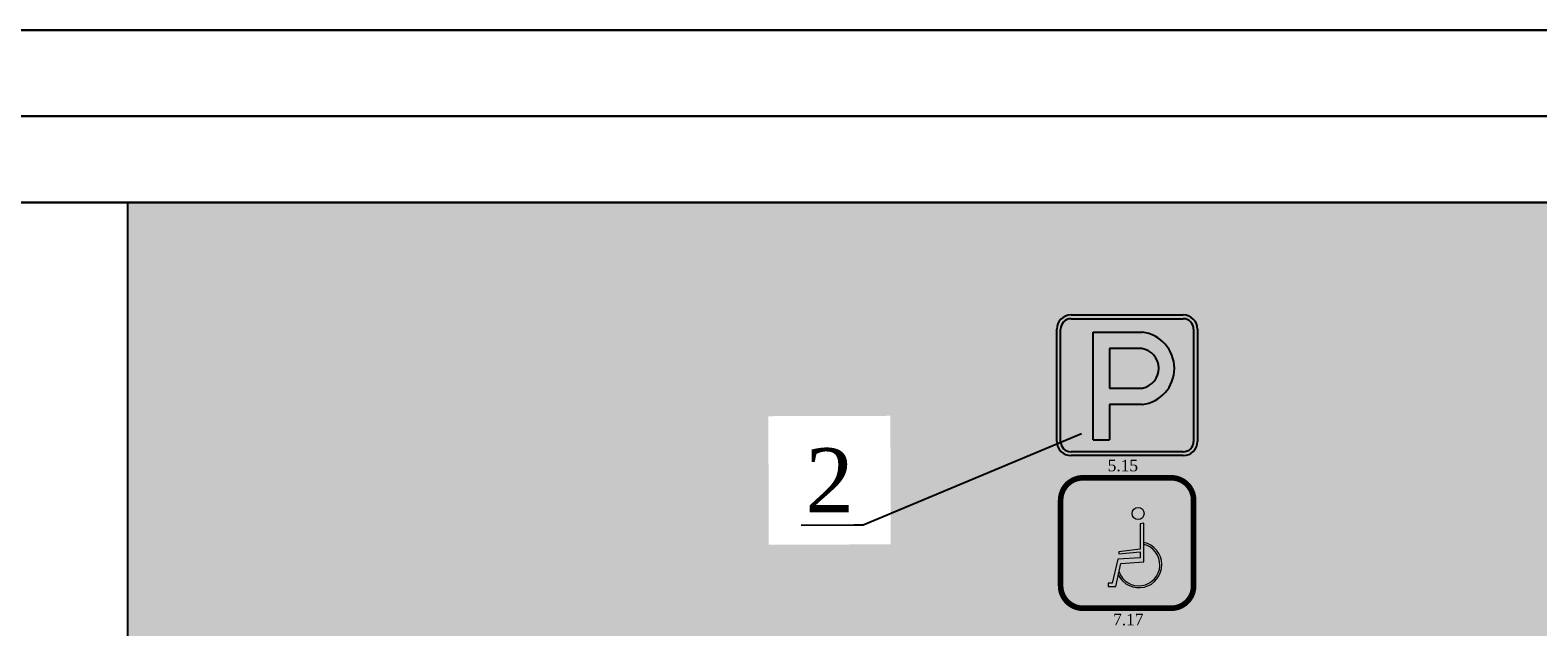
# Model space of a CAD drawing. Extents: x 0 to 667088, y 0 to 6446.
# Tile 35 of 83: x 1842 to 1877, y 440 to 454. Entities that reach past the tile are written whole.
import ezdxf
from ezdxf import colors
from ezdxf.entities.mleader import LeaderData, LeaderLine
from ezdxf.math import Vec2, Vec3

# ---------------------------------------------------------------- set-up
doc = ezdxf.new("R2010")
doc.units = 0
doc.header["$MEASUREMENT"] = 0
doc.layers.add('.', color=7, linetype='Continuous', lineweight=15)
doc.layers.add('cdr', color=7, linetype='Continuous')
doc.layers.add('znak', color=7, linetype='Continuous')
doc.styles.get("Standard").update_dxf_attribs({"font": 'times.ttf'})

# ---------------------------------------------------------------- blocks, each defined once
blk = doc.blocks.new('A$Cd85241fc')
h = blk.add_hatch(color=5)
h.paths.add_polyline_path([(-8.411261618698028, 25.42004536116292, 0.4142135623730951), (-12.51787971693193, 29.52666345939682), (-56.66402427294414, 29.52666345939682, 0.4142135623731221), (-60.77064237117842, 25.42004536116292), (-60.77064237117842, -18.72609919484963, 0.4142135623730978), (-56.66402427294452, -22.83271729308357), (-12.51787971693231, -22.83271729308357, 0.4142135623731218), (-8.41126161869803, -18.72609919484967)])
h.paths.add_polyline_path([(-28.61693619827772, -4.228968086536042), (-41.50043308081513, -4.228968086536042), (-41.50043308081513, -18.08949686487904), (-47.96329927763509, -18.08949686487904), (-47.96329927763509, 24.22821412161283), (-32.03650952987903, 24.22821412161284, -1.0001007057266)], flags=16)
h.paths.add_polyline_path([(-28.59920214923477, 2.233898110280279), (-41.50043308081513, 2.233898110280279), (-41.50043308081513, 17.76534792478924), (-31.2007385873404, 17.76534792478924, -0.9855635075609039)], flags=0)
at = {"layer": 'znak', "color": 5}
for p, q in [((-56.66402427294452, 31.03058176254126), (-12.51787971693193, 31.03058176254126)), ((-62.27456067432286, -18.72609919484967), (-62.27456067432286, 25.42004536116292)), ((-60.77064237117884, -18.72609919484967), (-60.77064237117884, 25.42004536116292)), ((-56.66402427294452, 29.52666345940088), (-12.51787971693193, 29.52666345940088)), ((-47.96329927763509, -18.08949686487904), (-47.96329927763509, 24.22821412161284)), ((-47.96329927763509, 24.22821412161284), (-28.61407054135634, 24.22821412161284)), ((-8.411261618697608, 25.42004536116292), (-8.411261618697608, -18.72609919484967)), ((-6.907343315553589, 25.42004536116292), (-6.907343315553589, -18.72609919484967)), ((-41.50043308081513, 17.77107923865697), (-41.50043308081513, 2.233898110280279)), ((-28.82506398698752, 17.76534792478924), (-41.50043308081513, 17.76534792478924)), ((-41.50043308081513, 2.233898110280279), (-28.59920214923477, 2.233898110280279)), ((-28.6169361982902, -4.228968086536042), (-41.50043308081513, -4.228968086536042)), ((-41.50043308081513, -4.228968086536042), (-41.50043308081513, -18.08949686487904)), ((-12.51787971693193, -22.83271729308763), (-56.66402427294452, -22.83271729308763)), ((-47.96329927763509, -18.08949686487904), (-41.50043308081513, -18.08949686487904)), ((-12.51787971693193, -24.33663559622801), (-56.66402427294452, -24.33663559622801))]:
    blk.add_line(p, q, dxfattribs=at)
for centre, radius, start, end in [((-56.66402427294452, 25.42004536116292), 5.610536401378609, 90, 180), ((-12.51787971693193, 25.42004536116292), 5.610536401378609, 0, 90), ((-56.66402427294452, 25.42004536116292), 4.1066180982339, 90, 180), ((-30.32529003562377, 9.99979519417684), 14.33095172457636, 276.8463549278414, 83.142105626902), ((-12.51787971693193, 25.42004536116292), 4.1066180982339, 0, 90), ((-30.01290128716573, 9.980706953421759), 7.874743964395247, 280.3419880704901, 81.32431070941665), ((-56.66402427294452, -18.72609919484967), 5.610536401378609, 180, 270), ((-56.66402427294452, -18.72609919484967), 4.1066180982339, 180, 270), ((-12.51787971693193, -18.72609919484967), 4.1066180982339, 270, 0), ((-12.51787971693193, -18.72609919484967), 5.610536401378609, 270, 0)]:
    blk.add_arc(centre, radius, start, end, dxfattribs=at)
at = {"color": 5, "insert": (-64.40897110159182, -25.98989119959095), "char_height": 4.518508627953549, "width": 135.99655052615, "attachment_point": 1}
blk.add_mtext('{\\fTimes New Roman|b0|i0|c204|p18;\\C256;             5.15}', dxfattribs=at)
blk = doc.blocks.new('A$C79daed6f')
at = {"lineweight": 9}
h = blk.add_hatch(color=256, dxfattribs=at)
h.dxf.hatch_style = 1
h.set_gradient(color1=(255, 255, 0), color2=(255, 255, 41), one_color=1, tint=0.5899999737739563, name='INVCYLINDER')
h.paths.add_polyline_path([(-31.48907914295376, 43.48888220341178, 0.4142135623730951), (-40.33695644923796, 34.64100489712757), (-40.33695644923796, 0.977077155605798, 0.4142135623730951), (-31.48907914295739, -7.870800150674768), (3.157567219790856, -7.870800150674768, 0.4142135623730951), (12.00544452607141, 0.9770771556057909), (12.00544452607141, 34.64100489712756, 0.4142135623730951), (3.157567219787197, 43.48888220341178)])
h = blk.add_hatch(color=256, dxfattribs=at)
h.dxf.hatch_style = 1
h.set_gradient(color2=(0, 0, 0), one_color=1, name='INVCYLINDER')
edge = h.paths.add_edge_path()
edge.add_arc((-9.853526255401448, 29.42255886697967), 2.369993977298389, 0, 360)
h.paths.add_polyline_path([(-7.640830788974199, 25.66237063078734), (-9.056146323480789, 25.3322861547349), (-9.056146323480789, 15.4073801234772), (-17.44285036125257, 14.30679986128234), (-17.44285036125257, 13.57596045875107), (-9.063389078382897, 14.30466096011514), (-9.063389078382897, 12.00346345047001), (-17.85237061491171, 11.40656550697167), (-20.10067065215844, 2.023321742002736), (-21.64039911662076, 2.023321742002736), (-21.64039911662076, 0.7231877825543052), (-18.64115400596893, 0.7231877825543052), (-16.61792088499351, 9.742355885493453), (-7.640830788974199, 10.43946423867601)])
edge = h.paths.add_edge_path()
edge.add_line((-7.640830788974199, 18.05091743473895), (-7.640830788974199, 17.2818349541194))
edge.add_arc((-9.55199114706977, 9.23922641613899), 8.266564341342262, -160.56872117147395, 76.63276276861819, ccw=False)
edge.add_line((-17.34770177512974, 6.489138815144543), (-17.62953744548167, 5.232771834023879))
edge.add_arc((-9.55199114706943, 9.23922641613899), 9.016564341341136, 206.381363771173, 437.7627009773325)
blk.add_lwpolyline([(-9.056146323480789, 25.3322861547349), (-9.056146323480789, 15.4073801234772), (-17.44285036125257, 14.30679986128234), (-17.44285036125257, 13.57596045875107), (-9.063389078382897, 14.30466096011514), (-9.063389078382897, 12.00346345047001), (-17.85237061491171, 11.40656550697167), (-20.10067065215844, 2.023321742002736), (-21.64039911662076, 2.023321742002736), (-21.64039911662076, 0.7231877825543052), (-18.64115400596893, 0.7231877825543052), (-16.61792088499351, 9.742355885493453), (-7.640830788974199, 10.43946423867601), (-7.640830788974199, 25.66237063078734), (-9.056146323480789, 25.3322861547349)], dxfattribs=at)
blk.add_circle((-9.853526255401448, 29.42255886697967), 2.371721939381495, dxfattribs=at)
for radius, start, end in [(9.01656434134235, 206.3813637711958, 77.76270097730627), (8.266564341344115, 199.4312788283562, 76.63276276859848)]:
    blk.add_arc((-9.551991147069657, 9.239226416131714), radius, start, end, dxfattribs=at)
at = {"layer": 'cdr', "const_width": 2.211969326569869}
blk.add_lwpolyline([(-31.48907914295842, 43.48888220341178), (3.157567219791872, 43.48888220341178, -0.4142135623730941), (12.00544452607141, 34.64100489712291), (12.00544452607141, 0.9770771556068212, -0.4142135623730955), (3.157567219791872, -7.870800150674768), (-31.48907914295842, -7.870800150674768, -0.414213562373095), (-40.33695644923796, 0.9770771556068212), (-40.33695644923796, 34.64100489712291, -0.414213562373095)], format="xyb", close=True, dxfattribs=at)
at = {"color": 5, "insert": (-41.87012077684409, -10.05991564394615), "char_height": 4.518508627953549, "width": 135.99655052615, "attachment_point": 1}
blk.add_mtext('{\\C256;             7.17}', dxfattribs=at)
blk = doc.blocks.new('trhrty')
at = {"layer": '.', "linetype": 'Continuous', "true_color": 0xffffff, "transparency": 33554687}
h = blk.add_hatch(color=7, dxfattribs=at)
h.dxf.hatch_style = 1
h.paths.add_polyline_path([(1021.169935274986, 71.21121476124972), (1086.59357380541, 71.21121476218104), (1086.593573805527, -11.19662422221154), (1021.169935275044, -11.19662422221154)])
at = {"linetype": 'Continuous'}
blk.add_lwpolyline([(1021.169935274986, 71.21121476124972), (1086.59357380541, 71.21121476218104), (1086.593573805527, -11.19662422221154), (1021.169935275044, -11.19662422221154)], close=True, dxfattribs=at)
at = {"color": 5, "linetype": 'Continuous', "lineweight": 30, "xscale": 0.07904937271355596, "yscale": 0.07904937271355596, "zscale": 0.07904937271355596}
for name, p in [('A$Cd85241fc', (1054.988659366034, 65.25498903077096, 223.4172073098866)), ('A$C79daed6f', (1053.374060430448, 59.2036803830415, 223.4172073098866))]:
    blk.add_blockref(name, p, dxfattribs=at)
at = {"lineweight": 30, "ltscale": 3}
ml = blk.add_multileader_mtext('Standard', dxfattribs=at)
ml.set_content('{\\C5;2}', color=256)
ml.set_leader_properties(color=5)
ml.build(insert=Vec2(0, 0))
ml.multileader.update_dxf_attribs({"text_right_attachment_type": 6, "dogleg_length": 0.36, "arrow_head_size": 0.9509660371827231})
ctx = ml.context
ctx.base_point, ctx.char_height, ctx.arrow_head_size, ctx.landing_gap_size, ctx.plane_origin, ctx.plane_x_axis, ctx.plane_y_axis = Vec3(1042.244981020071, 62.56159656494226, 223.4172073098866), 2, 0.9509660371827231, 0.1069836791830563, Vec3(1015.177477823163, 61.85377793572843, 223.4172073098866), Vec3(0.9999956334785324, 0.002955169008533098), Vec3(-0.002955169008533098, 0.9999956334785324)
ctx.right_attachment, ctx.text_align_type = 6, 1
notes = []
notes.append((ctx, [(1, (1, 1, 0), (1044.041632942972, 61.16689988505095, 223.4172073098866), (-0.9999956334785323, -0.002955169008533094), 0.288, [(0, [(1051.708076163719, 64.37285870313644, 223.4172073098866)], 0, [])])]))
ctx.mtext.insert, ctx.mtext.text_direction, ctx.mtext.rotation, ctx.mtext.width, ctx.mtext.alignment, ctx.mtext.flow_direction = Vec3(1042.994283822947, 63.56381525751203, 223.4172073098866), Vec3(0.9999956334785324, 0.002955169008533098), 0.00295517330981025, 2.407104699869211, 2, 5
ctx.mtext.has_bg_fill, ctx.mtext.bg_color, ctx.mtext.bg_scale_factor, ctx.mtext.bg_transparency, ctx.mtext.use_window_bg_color = 1, -1027028792, 1.5, 0, 1
for ctx, leaders in notes:
    for number, flags, end, landing, length, lines in leaders:
        leader = LeaderData()
        leader.index, (leader.has_last_leader_line, leader.has_dogleg_vector, leader.attachment_direction) = number, flags
        leader.last_leader_point, leader.dogleg_vector, leader.dogleg_length = Vec3(end), Vec3(landing), length
        for number, points, colour, breaks in lines:
            line = LeaderLine()
            line.index, line.vertices, line.color, line.breaks = number, Vec3.list(points), colors.encode_raw_color(colour), breaks
            leader.lines.append(line)
        ctx.leaders.append(leader)

msp = doc.modelspace()

# ---------------------------------------------------------------- linework, layer by layer
at = {"color": 18, "lineweight": 30, "true_color": 0x000000}
for points in [[(1661.981008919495, 453.6900936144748), (1991.329744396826, 453.6900936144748), (1991.329744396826, 245.1932846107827), (1661.981008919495, 245.1932846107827)], [(1663.981008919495, 451.6900936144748), (1989.329744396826, 451.6900936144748), (1989.329744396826, 247.1932846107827), (1663.981008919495, 247.1932846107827)], [(1665.981008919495, 449.6900936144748), (1893.411134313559, 449.6900936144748), (1893.411134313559, 249.1932846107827), (1665.981008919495, 249.1932846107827)]]:
    msp.add_lwpolyline(points, close=True, dxfattribs=at)

# ---------------------------------------------------------------- next in the draw order: block references
at = {"linetype": 'Continuous', "xscale": 0.7464960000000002, "yscale": 0.7464960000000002, "zscale": 0.7464960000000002}
msp.add_blockref('trhrty', (1082.273377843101, 396.5312066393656), dxfattribs=at)

doc.saveas('drawing.dxf')
